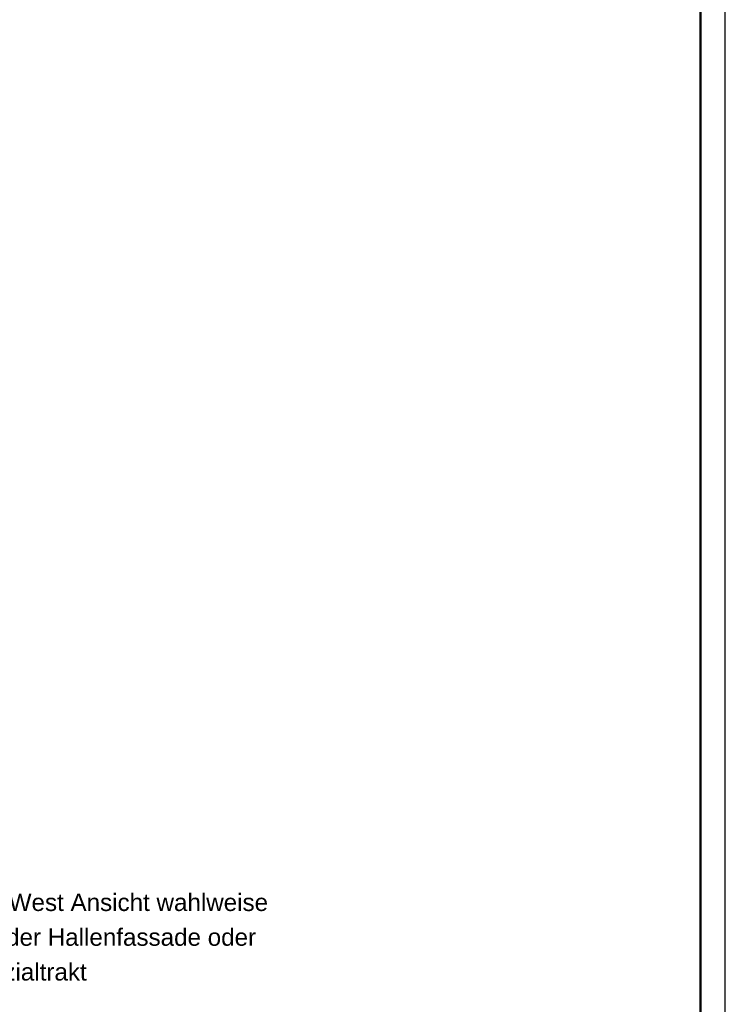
# Model space of a CAD drawing. Header units: metres. Extents: x 1169 to 1496, y -112 to 50.
# Tile 180 of 256: x 1390 to 1397, y -74 to -64. Entities that reach past the tile are written whole.
import ezdxf

# ---------------------------------------------------------------- set-up
doc = ezdxf.new("R2010")
doc.units = ezdxf.units.M
doc.linetypes.add('AUSGEZOGEN', pattern=[0])
doc.layers.add('XR$1$Fenster', color=3, linetype='AUSGEZOGEN', lineweight=18)
doc.layers.add('XR$1$Legende', color=4, linetype='AUSGEZOGEN', lineweight=13)
doc.styles.add('ARIAL', font='arial.ttf')

msp = doc.modelspace()

# ---------------------------------------------------------------- linework, layer by layer
at = {"layer": 'XR$1$Legende', "color": 6, "linetype": 'AUSGEZOGEN', "lineweight": 25, "transparency": 33554687}
msp.add_lwpolyline([(1337.4935, -87.6131), (1396.9435, -87.6131), (1396.9435, -52.6131), (1337.4935, -52.6131), (1337.4935, -87.6131)], close=True, dxfattribs=at)
at = {"layer": 'XR$1$Legende', "color": 1, "linetype": 'AUSGEZOGEN', "lineweight": 50, "transparency": 33554687}
msp.add_lwpolyline([(1338.4935, -87.3631), (1396.6935, -87.3631), (1396.6935, -52.8631), (1338.4935, -52.8631), (1338.4935, -87.3631)], close=True, dxfattribs=at)

# ---------------------------------------------------------------- texts
at = {"layer": 'XR$1$Fenster', "color": 5, "linetype": 'AUSGEZOGEN', "lineweight": 35, "transparency": 33554687, "insert": (1387.5935, -72.0128), "char_height": 0.25, "width": 7.125654, "attachment_point": 1, "line_spacing_factor": 1.204819, "style": 'ARIAL'}
msp.add_mtext('\\A1;{\\fArial|i0|b0;\\H0.250000;\\W1.000000;\\C5;Hinweis:}\\P{\\fArial|i0|b0;\\H0.175000;\\W1.000000;\\C5;Schriftzug an Nord-West Ansicht wahlweise }\\P{\\fArial|i0|b0;\\H0.175000;\\W1.000000;\\C5;über den Toren an der Hallenfassade oder }\\P{\\fArial|i0|b0;\\H0.175000;\\W1.000000;\\C5;an Putzfassade Sozialtrakt}\\P', dxfattribs=at)

doc.saveas('drawing.dxf')
